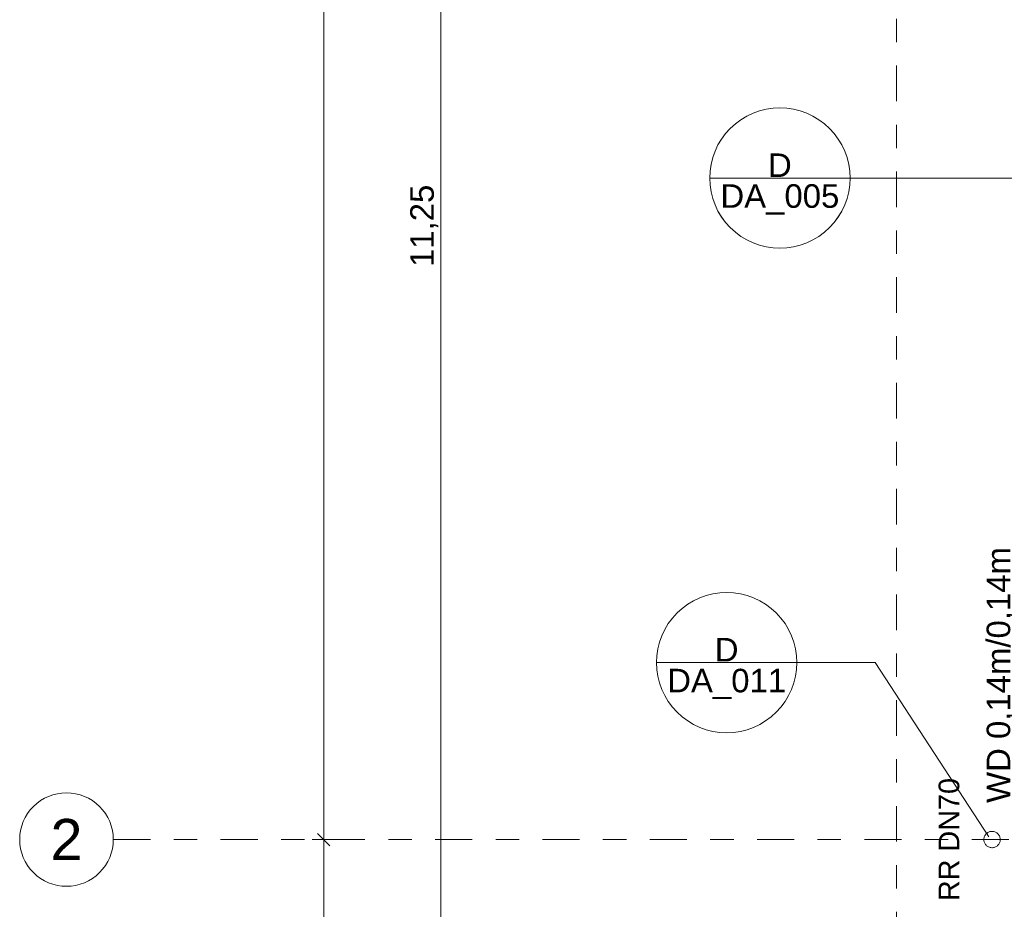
# Model space of a CAD drawing. Header units: metres. Extents: x -180 to 4, y -47 to 4.
# Tile 48 of 256: x -180 to -176, y -9 to -5. Entities that reach past the tile are written whole.
import ezdxf

# ---------------------------------------------------------------- set-up
doc = ezdxf.new("R2010")
doc.units = ezdxf.units.M
doc.header["$LTSCALE"] = 0.05
doc.header["$PDMODE"] = 1
doc.header["$PDSIZE"] = -2
doc.linetypes.add('ISO-10 Strichpunktlinie', pattern=[4.699, 3.048, -0.762, 0.127, -0.762])
doc.linetypes.add('Linienart-53', pattern=[5.291531, 3.175, -1.058062, 0.352704, -0.705764])
doc.layers.get('0').update_dxf_attribs({"lineweight": 25})
for name, color, linetype, lineweight, true_color in [('30 -34 Innenwände- 11 Durchbruch', 4, 'Continuous', 9, 0x00ffff), ('70 -72 Beschriftung- 1 Beschriftung allgemein', 7, 'Continuous', 9, 0xff6633), ('70 -72 Beschriftung- 7 Detailverweise', 7, 'Continuous', 9, 0x00dd00), ('70 -72 Beschriftung- 7 Detailverweise Linie', 7, 'Continuous', 9, 0x00dd00), ('70 -76 Bemaßung- 2 Allgemein', 7, 'Continuous', 5, 0x6666cc), ('CW-Unsichtbar', 7, 'Continuous', 9, 0x599559)]:
    doc.layers.add(name, color=color, linetype=linetype, lineweight=lineweight, true_color=true_color)
for name, color, linetype, lineweight in [('40 -41 Abwasser_Wasser_Gas- 2 Wasser-1', 7, 'Continuous', 15), ('70 -71 Achsen- 1 Gebäudeachsen', 7, 'Linienart-53', 18), ('Keine', 7, 'Continuous', 9)]:
    doc.layers.add(name, color=color, linetype=linetype, lineweight=lineweight)
doc.styles.add('Arial', font='arial.ttf')
doc.dimstyles.new('k+k 1_50', dxfattribs={"dimtxt": 0.075516, "dimasz": 0.05302, "dimexe": 0.05, "dimexo": 0.15, "dimgap": 0.01, "dimtad": 1, "dimdec": 3, "dimtxsty": 'Arial', "dimblk": 'VW_SLASH', "dimblk1": 'VW_SLASH', "dimblk2": 'VW_SLASH', "dimcen": 0, "dimdle": 0.05, "dimadec": 3, "dimazin": 0, "dimtfac": 0.75, "dimtdec": 3, "dimtix": 1, "dimtmove": 0, "dimatfit": 0, "dimldrblk": 'VW_SLASH-1', "dimfxl": 0.125, "dimfxlon": 1, "dimfrac": 2, "dimtolj": 1, "dimarcsym": 0})
doc.dimstyles.new('k+k_klein', dxfattribs={"dimtxt": 0.075516, "dimasz": 0.05302, "dimexe": 0.05, "dimexo": 0.15, "dimgap": 0.005, "dimtad": 1, "dimdec": 3, "dimtxsty": 'Arial', "dimblk": 'VW_SLASH-2', "dimblk1": 'VW_SLASH-2', "dimblk2": 'VW_SLASH-2', "dimcen": 0, "dimdle": 0.025, "dimadec": 3, "dimazin": 0, "dimtfac": 0.75, "dimtdec": 3, "dimtix": 1, "dimtmove": 0, "dimatfit": 0, "dimldrblk": 'VW_FILLEDARROW', "dimfxl": 0.1, "dimfxlon": 1, "dimfrac": 2, "dimtolj": 1, "dimarcsym": 0})

# ---------------------------------------------------------------- blocks, each defined once
blk = doc.blocks.new('Gruppe-48')
at = {"layer": '70 -72 Beschriftung- 1 Beschriftung allgemein', "insert": (-176.1392, -8.697), "char_height": 0.0881, "attachment_point": 2, "rotation": 90, "line_spacing_factor": 0.969685, "style": 'Arial'}
blk.add_mtext('RR DN70', dxfattribs=at)
at = {"color": 255}
blk.add_wipeout([(-175.8935, -8.6667), (-175.8906, -8.6686), (-175.8879, -8.6707), (-175.8855, -8.6731), (-175.8832, -8.6757), (-175.8813, -8.6786), (-175.8796, -8.6816), (-175.8782, -8.6847), (-175.8772, -8.688), (-175.8765, -8.6913), (-175.8761, -8.6948), (-175.876, -8.6982), (-175.8763, -8.7016), (-175.8769, -8.705), (-175.8779, -8.7083), (-175.8791, -8.7115), (-175.8807, -8.7145), (-175.8826, -8.7174), (-175.8847, -8.7201), (-175.8871, -8.7226), (-175.8897, -8.7248), (-175.8925, -8.7268), (-175.8955, -8.7284), (-175.8987, -8.7298), (-175.9019, -8.7308), (-175.9053, -8.7316), (-175.9087, -8.732), (-175.9121, -8.732), (-175.9156, -8.7317), (-175.9189, -8.7311), (-175.9223, -8.7302), (-175.9254, -8.7289), (-175.9285, -8.7274), (-175.9314, -8.7255), (-175.9341, -8.7234), (-175.9365, -8.721), (-175.9388, -8.7183), (-175.9407, -8.7155), (-175.9424, -8.7125), (-175.9438, -8.7094), (-175.9448, -8.7061), (-175.9455, -8.7027), (-175.9459, -8.6993), (-175.946, -8.6959), (-175.9457, -8.6925), (-175.9451, -8.6891), (-175.9441, -8.6858), (-175.9429, -8.6826), (-175.9413, -8.6795), (-175.9394, -8.6767), (-175.9373, -8.674), (-175.9349, -8.6715), (-175.9323, -8.6693), (-175.9295, -8.6673), (-175.9265, -8.6657), (-175.9233, -8.6643), (-175.9201, -8.6632), (-175.9167, -8.6625), (-175.9133, -8.6621), (-175.9099, -8.6621), (-175.9064, -8.6623), (-175.9031, -8.663), (-175.8997, -8.6639), (-175.8966, -8.6652)], dxfattribs=at).dxf.layer = '40 -41 Abwasser_Wasser_Gas- 2 Wasser-1'
at = {"layer": '40 -41 Abwasser_Wasser_Gas- 2 Wasser-1', "flags": 128}
blk.add_lwpolyline([(-175.8935, -8.6667), (-175.8906, -8.6686), (-175.8879, -8.6707), (-175.8855, -8.6731), (-175.8832, -8.6757), (-175.8813, -8.6786), (-175.8796, -8.6816), (-175.8782, -8.6847), (-175.8772, -8.688), (-175.8765, -8.6913), (-175.8761, -8.6948), (-175.876, -8.6982), (-175.8763, -8.7016), (-175.8769, -8.705), (-175.8779, -8.7083), (-175.8791, -8.7115), (-175.8807, -8.7145), (-175.8826, -8.7174), (-175.8847, -8.7201), (-175.8871, -8.7226), (-175.8897, -8.7248), (-175.8925, -8.7268), (-175.8955, -8.7284), (-175.8987, -8.7298), (-175.9019, -8.7308), (-175.9053, -8.7316), (-175.9087, -8.732), (-175.9121, -8.732), (-175.9156, -8.7317), (-175.9189, -8.7311), (-175.9223, -8.7302), (-175.9254, -8.7289), (-175.9285, -8.7274), (-175.9314, -8.7255), (-175.9341, -8.7234), (-175.9365, -8.721), (-175.9388, -8.7183), (-175.9407, -8.7155), (-175.9424, -8.7125), (-175.9438, -8.7094), (-175.9448, -8.7061), (-175.9455, -8.7027), (-175.9459, -8.6993), (-175.946, -8.6959), (-175.9457, -8.6925), (-175.9451, -8.6891), (-175.9441, -8.6858), (-175.9429, -8.6826), (-175.9413, -8.6795), (-175.9394, -8.6767), (-175.9373, -8.674), (-175.9349, -8.6715), (-175.9323, -8.6693), (-175.9295, -8.6673), (-175.9265, -8.6657), (-175.9233, -8.6643), (-175.9201, -8.6632), (-175.9167, -8.6625), (-175.9133, -8.6621), (-175.9099, -8.6621), (-175.9064, -8.6623), (-175.9031, -8.663), (-175.8997, -8.6639), (-175.8966, -8.6652)], close=True, dxfattribs=at)
blk = doc.blocks.new('Gruppe-66')
at = {"layer": '40 -41 Abwasser_Wasser_Gas- 2 Wasser-1', "color": 7}
blk.add_blockref('Gruppe-48', (0, 0), dxfattribs=at)
blk = doc.blocks.new('Gruppe-67')
at = {"layer": '70 -72 Beschriftung- 1 Beschriftung allgemein', "color": 7}
blk.add_blockref('Gruppe-66', (0, 0), dxfattribs=at)
blk = doc.blocks.new('Gruppe-1412')
at = {"layer": '70 -72 Beschriftung- 7 Detailverweise'}
blk.add_line((-0.335, 0), (-0.935, 0), dxfattribs=at)
at = {"layer": '70 -72 Beschriftung- 7 Detailverweise', "flags": 128}
blk.add_lwpolyline([(-0.335, 0), (-0.3364, -0.0294), (-0.3408, -0.0585), (-0.3479, -0.0871), (-0.3578, -0.1148), (-0.3704, -0.1414), (-0.3856, -0.1667), (-0.4031, -0.1903), (-0.4229, -0.2121), (-0.4447, -0.2319), (-0.4683, -0.2494), (-0.4936, -0.2646), (-0.5202, -0.2772), (-0.5479, -0.2871), (-0.5765, -0.2942), (-0.6056, -0.2986), (-0.635, -0.3), (-0.6644, -0.2986), (-0.6935, -0.2942), (-0.7221, -0.2871), (-0.7498, -0.2772), (-0.7764, -0.2646), (-0.8017, -0.2494), (-0.8253, -0.2319), (-0.8471, -0.2121), (-0.8669, -0.1903), (-0.8844, -0.1667), (-0.8996, -0.1414), (-0.9122, -0.1148), (-0.9221, -0.0871), (-0.9292, -0.0585), (-0.9336, -0.0294), (-0.935, 0), (-0.9336, 0.0294), (-0.9292, 0.0585), (-0.9221, 0.0871), (-0.9122, 0.1148), (-0.8996, 0.1414), (-0.8844, 0.1667), (-0.8669, 0.1903), (-0.8471, 0.2121), (-0.8253, 0.2319), (-0.8017, 0.2494), (-0.7764, 0.2646), (-0.7498, 0.2772), (-0.7221, 0.2871), (-0.6935, 0.2942), (-0.6644, 0.2986), (-0.635, 0.3), (-0.6056, 0.2986), (-0.5765, 0.2942), (-0.5479, 0.2871), (-0.5202, 0.2772), (-0.4936, 0.2646), (-0.4683, 0.2494), (-0.4447, 0.2319), (-0.4229, 0.2121), (-0.4031, 0.1903), (-0.3856, 0.1667), (-0.3704, 0.1414), (-0.3578, 0.1148), (-0.3479, 0.0871), (-0.3408, 0.0585), (-0.3364, 0.0294)], close=True, dxfattribs=at)
at = {"layer": '70 -72 Beschriftung- 7 Detailverweise'}
blk.add_point((-0.635, 0), dxfattribs=at)
at = {"layer": '70 -72 Beschriftung- 7 Detailverweise', "line_spacing_factor": 0.96878, "style": 'Arial'}
for s, insert, char_height, attachment_point in [('D', (-0.635, 0.0046), 0.1007, 8), ('DA_005', (-0.635, -0.0267), 0.10069, 2)]:
    blk.add_mtext(s, dxfattribs=dict(at, insert=insert, char_height=char_height, attachment_point=attachment_point))
blk = doc.blocks.new('Referenzmarkierung-105')
at = {"layer": '70 -72 Beschriftung- 7 Detailverweise', "transparency": 33554687}
for q in [(-0.635, 0), (1.4805, 0)]:
    blk.add_line((0, 0), q, dxfattribs=at)
at = {"layer": '70 -72 Beschriftung- 7 Detailverweise', "color": 7, "transparency": 33554687}
blk.add_blockref('Gruppe-1412', (0, 0), dxfattribs=at)
blk = doc.blocks.new('Gruppe-1421')
at = {"layer": '70 -72 Beschriftung- 7 Detailverweise'}
blk.add_line((-0.335, 0), (-0.935, 0), dxfattribs=at)
at = {"layer": '70 -72 Beschriftung- 7 Detailverweise', "flags": 128}
blk.add_lwpolyline([(-0.335, 0), (-0.3364, -0.0294), (-0.3408, -0.0585), (-0.3479, -0.0871), (-0.3578, -0.1148), (-0.3704, -0.1414), (-0.3856, -0.1667), (-0.4031, -0.1903), (-0.4229, -0.2121), (-0.4447, -0.2319), (-0.4683, -0.2494), (-0.4936, -0.2646), (-0.5202, -0.2772), (-0.5479, -0.2871), (-0.5765, -0.2942), (-0.6056, -0.2986), (-0.635, -0.3), (-0.6644, -0.2986), (-0.6935, -0.2942), (-0.7221, -0.2871), (-0.7498, -0.2772), (-0.7764, -0.2646), (-0.8017, -0.2494), (-0.8253, -0.2319), (-0.8471, -0.2121), (-0.8669, -0.1903), (-0.8844, -0.1667), (-0.8996, -0.1414), (-0.9122, -0.1148), (-0.9221, -0.0871), (-0.9292, -0.0585), (-0.9336, -0.0294), (-0.935, 0), (-0.9336, 0.0294), (-0.9292, 0.0585), (-0.9221, 0.0871), (-0.9122, 0.1148), (-0.8996, 0.1414), (-0.8844, 0.1667), (-0.8669, 0.1903), (-0.8471, 0.2121), (-0.8253, 0.2319), (-0.8017, 0.2494), (-0.7764, 0.2646), (-0.7498, 0.2772), (-0.7221, 0.2871), (-0.6935, 0.2942), (-0.6644, 0.2986), (-0.635, 0.3), (-0.6056, 0.2986), (-0.5765, 0.2942), (-0.5479, 0.2871), (-0.5202, 0.2772), (-0.4936, 0.2646), (-0.4683, 0.2494), (-0.4447, 0.2319), (-0.4229, 0.2121), (-0.4031, 0.1903), (-0.3856, 0.1667), (-0.3704, 0.1414), (-0.3578, 0.1148), (-0.3479, 0.0871), (-0.3408, 0.0585), (-0.3364, 0.0294)], close=True, dxfattribs=at)
at = {"layer": '70 -72 Beschriftung- 7 Detailverweise'}
blk.add_point((-0.635, 0), dxfattribs=at)
at = {"layer": '70 -72 Beschriftung- 7 Detailverweise', "line_spacing_factor": 0.96878, "style": 'Arial'}
for s, insert, char_height, attachment_point in [('D', (-0.635, 0.0046), 0.1007, 8), ('DA_011', (-0.635, -0.0267), 0.10069, 2)]:
    blk.add_mtext(s, dxfattribs=dict(at, insert=insert, char_height=char_height, attachment_point=attachment_point))
blk = doc.blocks.new('Referenzmarkierung-114')
at = {"layer": '70 -72 Beschriftung- 7 Detailverweise', "transparency": 33554687}
for q in [(-0.635, 0), (0.4863, -0.7448)]:
    blk.add_line((0, 0), q, dxfattribs=at)
at = {"layer": '70 -72 Beschriftung- 7 Detailverweise', "color": 7, "transparency": 33554687}
blk.add_blockref('Gruppe-1421', (0, 0), dxfattribs=at)
blk = doc.blocks.new('Gruppe-1433')
at = {"layer": '70 -72 Beschriftung- 7 Detailverweise'}
blk.add_line((-176.7455, -7.94), (-177.3455, -7.94), dxfattribs=at)
at = {"layer": '70 -72 Beschriftung- 7 Detailverweise', "transparency": 33554687}
for q in [(-177.0455, -7.94), (-175.9242, -8.6848)]:
    blk.add_line((-176.4105, -7.94), q, dxfattribs=at)
at = {"layer": '70 -72 Beschriftung- 7 Detailverweise', "flags": 128}
blk.add_lwpolyline([(-176.7455, -7.94), (-176.747, -7.9694), (-176.7513, -7.9985), (-176.7585, -8.0271), (-176.7684, -8.0548), (-176.781, -8.0814), (-176.7961, -8.1067), (-176.8136, -8.1303), (-176.8334, -8.1521), (-176.8552, -8.1719), (-176.8789, -8.1894), (-176.9041, -8.2046), (-176.9307, -8.2172), (-176.9585, -8.2271), (-176.987, -8.2342), (-177.0161, -8.2386), (-177.0455, -8.24), (-177.0749, -8.2386), (-177.1041, -8.2342), (-177.1326, -8.2271), (-177.1603, -8.2172), (-177.187, -8.2046), (-177.2122, -8.1894), (-177.2359, -8.1719), (-177.2577, -8.1521), (-177.2774, -8.1303), (-177.295, -8.1067), (-177.3101, -8.0814), (-177.3227, -8.0548), (-177.3326, -8.0271), (-177.3398, -7.9985), (-177.3441, -7.9694), (-177.3455, -7.94), (-177.3441, -7.9106), (-177.3398, -7.8815), (-177.3326, -7.8529), (-177.3227, -7.8252), (-177.3101, -7.7986), (-177.295, -7.7733), (-177.2774, -7.7497), (-177.2577, -7.7279), (-177.2359, -7.7081), (-177.2122, -7.6906), (-177.187, -7.6754), (-177.1603, -7.6628), (-177.1326, -7.6529), (-177.1041, -7.6458), (-177.0749, -7.6414), (-177.0455, -7.64), (-177.0161, -7.6414), (-176.987, -7.6458), (-176.9585, -7.6529), (-176.9307, -7.6628), (-176.9041, -7.6754), (-176.8789, -7.6906), (-176.8552, -7.7081), (-176.8334, -7.7279), (-176.8136, -7.7497), (-176.7961, -7.7733), (-176.781, -7.7986), (-176.7684, -7.8252), (-176.7585, -7.8529), (-176.7513, -7.8815), (-176.747, -7.9106)], close=True, dxfattribs=at)
at = {"layer": '70 -72 Beschriftung- 7 Detailverweise'}
blk.add_point((-177.0455, -7.94), dxfattribs=at)
for name, p in [('Referenzmarkierung-105', (-176.183, -5.8675)), ('Referenzmarkierung-114', (-176.4105, -7.94))]:
    blk.add_blockref(name, p, dxfattribs=at)
at = {"layer": '70 -72 Beschriftung- 7 Detailverweise', "line_spacing_factor": 0.96878, "style": 'Arial'}
for s, insert, char_height, attachment_point in [('D', (-177.0455, -7.9354), 0.1007, 8), ('DA_011', (-177.0455, -7.9667), 0.10069, 2)]:
    blk.add_mtext(s, dxfattribs=dict(at, insert=insert, char_height=char_height, attachment_point=attachment_point))
blk = doc.blocks.new('Gruppe-1635')
at = {"layer": '30 -34 Innenwände- 11 Durchbruch', "flags": 128}
blk.add_lwpolyline([(-175.777, -8.7645), (-175.777, -8.6295), (-175.647, -8.7645), (-175.647, -8.6295)], close=True, dxfattribs=at)
blk = doc.blocks.new('Gruppe-1636')
at = {"layer": '30 -34 Innenwände- 11 Durchbruch', "linetype": 'Continuous', "lineweight": 0}
blk.add_hatch(color=4, dxfattribs=at).paths.add_polyline_path([(-175.647, -8.7645), (-175.777, -8.7645), (-175.647, -8.6295), (-175.777, -8.6295)])
at = {"layer": '30 -34 Innenwände- 11 Durchbruch', "flags": 128}
blk.add_lwpolyline([(-175.647, -8.7645), (-175.777, -8.7645), (-175.647, -8.6295), (-175.777, -8.6295)], close=True, dxfattribs=at)
blk = doc.blocks.new('Gruppe-1637')
at = {"layer": '30 -34 Innenwände- 11 Durchbruch', "insert": (-175.6516, -8.5404), "char_height": 0.100689, "attachment_point": 7, "rotation": 90, "line_spacing_factor": 0.970891, "style": 'Arial'}
blk.add_mtext('WD 0,14m/0,14m\\PUK= 0,02m ü.OKRB', dxfattribs=at)
blk = doc.blocks.new('Gruppe-1638')
at = {"layer": '30 -34 Innenwände- 11 Durchbruch', "color": 7, "transparency": 33554687}
blk.add_blockref('Gruppe-1637', (0, 0), dxfattribs=at)
at = {"layer": '30 -34 Innenwände- 11 Durchbruch'}
for name in ['Gruppe-1635', 'Gruppe-1636']:
    blk.add_blockref(name, (0, 0), dxfattribs=at)
blk = doc.blocks.new('Gruppe-1639')
at = {"layer": 'CW-Unsichtbar', "linetype": 'Continuous', "lineweight": 5, "transparency": 33554687}
for p in [(-175.712, -8.6295), (-175.712, -8.7645)]:
    blk.add_point(p, dxfattribs=at)
at = {"layer": '30 -34 Innenwände- 11 Durchbruch', "color": 7, "transparency": 33554687}
blk.add_blockref('Gruppe-1638', (0, 0), dxfattribs=at)
at = {"layer": '30 -34 Innenwände- 11 Durchbruch', "color": 0, "flags": 1}
for tag in ['prm0_value', 'prm1_value', 'prm2_value', 'prm3_value', 'prm4_value', 'prm5_value', 'prm6_value', 'prm7_value', 'IFC_UUID', 'instanceID', 'prm0_name', 'prm0_type', 'prm1_name', 'prm1_type', 'prm2_name', 'prm2_type', 'prm3_name', 'prm3_type', 'prm4_name', 'prm4_type', 'prm5_name', 'prm5_type', 'prm6_name', 'prm6_type', 'prm7_name', 'prm7_type']:
    blk.add_attdef(tag, (-175.9716, -8.7645), '', height=0.00018, dxfattribs=at)
blk = doc.blocks.new('_Dach_2D (2D)')
at = {"layer": '70 -72 Beschriftung- 1 Beschriftung allgemein', "color": 7}
blk.add_blockref('Gruppe-67', (0, 0), dxfattribs=at)
blk.add_blockref('Gruppe-1433', (0, 0), dxfattribs=at)
at = {"layer": '30 -34 Innenwände- 11 Durchbruch'}
blk.add_blockref('Gruppe-1639', (0, 0), dxfattribs=at)
blk = doc.blocks.new('VW_SLASH-2')
at = {"color": 0, "linetype": 'ByBlock', "lineweight": -2, "transparency": 16777216}
blk.add_line((0.472, 0), (-1, 0), dxfattribs=at)
at = {"color": 0, "lineweight": 5, "transparency": 16777216, "flags": 128}
blk.add_lwpolyline([(0.5, 0.5), (-0.5, -0.5)], dxfattribs=at)
blk = doc.blocks.new('*D2179')
at = {"layer": '70 -76 Bemaßung- 2 Allgemein', "color": 0, "lineweight": -2}
for p, q in [((-178.668, -0.447), (-178.818, -0.447)), ((-178.768, -8.644), (-178.768, -0.5001)), ((-178.668, -8.697), (-178.818, -8.697))]:
    blk.add_line(p, q, dxfattribs=at)
at = {"layer": 'Defpoints', "color": 0}
for p in [(-178.768, -0.447), (-178.268, -0.447), (-178.268, -8.697)]:
    blk.add_point(p, dxfattribs=at)
at = {"layer": '70 -76 Bemaßung- 2 Allgemein', "color": 0, "lineweight": -2, "xscale": 0.05302001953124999, "yscale": 0.05302001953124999, "zscale": 0.05302001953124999}
for p, rotation in [((-178.768, -0.447), 90), ((-178.768, -8.697), 270)]:
    blk.add_blockref('VW_SLASH-2', p, dxfattribs=dict(at, rotation=rotation))
at = {"layer": '70 -76 Bemaßung- 2 Allgemein', "color": 0, "insert": (-178.8335, -4.572), "char_height": 0.10069, "attachment_point": 5, "rotation": 90, "style": 'Arial'}
blk.add_mtext('\\A1;8,25', dxfattribs=at)
blk = doc.blocks.new('VW_FILLEDARROW')
at = {"linetype": 'Continuous', "lineweight": 0, "transparency": 16777216}
blk.add_hatch(color=0, dxfattribs=at).paths.add_polyline_path([(-2.829, 0.758), (0, 0), (-2.829, -0.758)])
at = {"color": 0, "lineweight": 5, "transparency": 16777216, "flags": 128}
blk.add_lwpolyline([(-2.829, 0.758), (0, 0), (-2.829, -0.758)], close=True, dxfattribs=at)
blk = doc.blocks.new('*D2180')
at = {"layer": '70 -76 Bemaßung- 2 Allgemein', "color": 0, "lineweight": -2}
for p, q in [((-178.668, -8.697), (-178.818, -8.697)), ((-178.768, -11.644), (-178.768, -8.7501)), ((-178.668, -11.697), (-178.818, -11.697))]:
    blk.add_line(p, q, dxfattribs=at)
at = {"layer": 'Defpoints', "color": 0}
for p in [(-178.768, -8.697), (-178.268, -8.697), (-178.268, -11.697)]:
    blk.add_point(p, dxfattribs=at)
at = {"layer": '70 -76 Bemaßung- 2 Allgemein', "color": 0, "lineweight": -2, "xscale": 0.05302001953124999, "yscale": 0.05302001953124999, "zscale": 0.05302001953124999}
for p, rotation in [((-178.768, -8.697), 90), ((-178.768, -11.697), 270)]:
    blk.add_blockref('VW_SLASH-2', p, dxfattribs=dict(at, rotation=rotation))
at = {"layer": '70 -76 Bemaßung- 2 Allgemein', "color": 0, "insert": (-178.8335, -10.197), "char_height": 0.10069, "attachment_point": 5, "rotation": 90, "style": 'Arial'}
blk.add_mtext('\\A1;3,00', dxfattribs=at)
blk = doc.blocks.new('VW_SLASH')
at = {"color": 0, "linetype": 'ByBlock', "lineweight": -2, "transparency": 16777216}
blk.add_line((0.943, 0), (-1, 0), dxfattribs=at)
at = {"color": 0, "lineweight": 20, "transparency": 16777216, "flags": 128}
blk.add_lwpolyline([(0.5, 0.5), (-0.5, -0.5)], dxfattribs=at)
blk = doc.blocks.new('*D2253')
at = {"layer": '70 -76 Bemaßung- 2 Allgemein', "color": 0, "lineweight": -2}
for p, q in [((-178.143, -0.447), (-178.318, -0.447)), ((-178.268, -11.644), (-178.268, -0.5001)), ((-178.143, -11.697), (-178.318, -11.697))]:
    blk.add_line(p, q, dxfattribs=at)
at = {"layer": 'Defpoints', "color": 0}
for p in [(-178.268, -0.447), (-175.421, -0.447), (-176.5953, -11.697)]:
    blk.add_point(p, dxfattribs=at)
at = {"layer": '70 -76 Bemaßung- 2 Allgemein', "color": 0, "lineweight": -2, "xscale": 0.05302001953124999, "yscale": 0.05302001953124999, "zscale": 0.05302001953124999}
for p, rotation in [((-178.268, -0.447), 90), ((-178.268, -11.697), 270)]:
    blk.add_blockref('VW_SLASH', p, dxfattribs=dict(at, rotation=rotation))
at = {"layer": '70 -76 Bemaßung- 2 Allgemein', "color": 0, "insert": (-178.3385, -6.072), "char_height": 0.10069, "attachment_point": 5, "rotation": 90, "style": 'Arial'}
blk.add_mtext('\\A1;11,25', dxfattribs=at)
blk = doc.blocks.new('VW_SLASH-1')
at = {"color": 0, "linetype": 'ByBlock', "lineweight": -2, "transparency": 16777216}
blk.add_line((0.943, 0), (-1, 0), dxfattribs=at)
at = {"color": 0, "lineweight": 5, "transparency": 16777216, "flags": 128}
blk.add_lwpolyline([(0.5, 0.5), (-0.5, -0.5)], dxfattribs=at)
blk = doc.blocks.new('Gruppe-1939')
at = {"layer": '70 -72 Beschriftung- 7 Detailverweise'}
blk.add_line((-176.518, -5.8675), (-177.118, -5.8675), dxfattribs=at)
at = {"layer": '70 -72 Beschriftung- 7 Detailverweise', "flags": 128}
blk.add_lwpolyline([(-176.518, -5.8675), (-176.5194, -5.8969), (-176.5238, -5.926), (-176.5309, -5.9545), (-176.5408, -5.9823), (-176.5534, -6.0089), (-176.5686, -6.0341), (-176.5861, -6.0578), (-176.6059, -6.0796), (-176.6277, -6.0994), (-176.6513, -6.1169), (-176.6766, -6.132), (-176.7032, -6.1446), (-176.7309, -6.1545), (-176.7595, -6.1617), (-176.7886, -6.166), (-176.818, -6.1675), (-176.8474, -6.166), (-176.8765, -6.1617), (-176.9051, -6.1545), (-176.9328, -6.1446), (-176.9594, -6.132), (-176.9847, -6.1169), (-177.0083, -6.0994), (-177.0301, -6.0796), (-177.0499, -6.0578), (-177.0674, -6.0341), (-177.0826, -6.0089), (-177.0952, -5.9823), (-177.1051, -5.9545), (-177.1122, -5.926), (-177.1166, -5.8969), (-177.118, -5.8675), (-177.1166, -5.8381), (-177.1122, -5.8089), (-177.1051, -5.7804), (-177.0952, -5.7527), (-177.0826, -5.726), (-177.0674, -5.7008), (-177.0499, -5.6771), (-177.0301, -5.6553), (-177.0083, -5.6356), (-176.9847, -5.618), (-176.9594, -5.6029), (-176.9328, -5.5903), (-176.9051, -5.5804), (-176.8765, -5.5732), (-176.8474, -5.5689), (-176.818, -5.5675), (-176.7886, -5.5689), (-176.7595, -5.5732), (-176.7309, -5.5804), (-176.7032, -5.5903), (-176.6766, -5.6029), (-176.6513, -5.618), (-176.6277, -5.6356), (-176.6059, -5.6553), (-176.5861, -5.6771), (-176.5686, -5.7008), (-176.5534, -5.726), (-176.5408, -5.7527), (-176.5309, -5.7804), (-176.5238, -5.8089), (-176.5194, -5.8381)], close=True, dxfattribs=at)
at = {"layer": '70 -72 Beschriftung- 7 Detailverweise'}
blk.add_point((-176.818, -5.8675), dxfattribs=at)
at = {"layer": '70 -72 Beschriftung- 7 Detailverweise', "line_spacing_factor": 0.96878, "style": 'Arial'}
for s, insert, char_height, attachment_point in [('D', (-176.818, -5.8629), 0.1007, 8), ('DA_005', (-176.818, -5.8941), 0.10069, 2)]:
    blk.add_mtext(s, dxfattribs=dict(at, insert=insert, char_height=char_height, attachment_point=attachment_point))
blk = doc.blocks.new('Gruppe-1940')
at = {"layer": '70 -72 Beschriftung- 7 Detailverweise', "transparency": 33554687}
for q in [(-176.818, -5.8675), (-174.7025, -5.8675)]:
    blk.add_line((-176.183, -5.8675), q, dxfattribs=at)
at = {"layer": '70 -72 Beschriftung- 7 Detailverweise', "color": 7, "transparency": 33554687}
blk.add_blockref('Gruppe-1939', (0, 0), dxfattribs=at)
blk = doc.blocks.new('_Achsen (3D)')
at = {"layer": '70 -71 Achsen- 1 Gebäudeachsen', "transparency": 33554687}
blk.add_line((-179.668, -8.697), (3.826, -8.697), dxfattribs=at)
at = {"color": 255, "transparency": 33554687}
blk.add_wipeout([(-179.668, -8.697), (-179.669, -8.7166), (-179.6718, -8.7361), (-179.6766, -8.7551), (-179.6832, -8.7736), (-179.6916, -8.7913), (-179.7017, -8.8082), (-179.7134, -8.8239), (-179.7266, -8.8385), (-179.7411, -8.8516), (-179.7569, -8.8633), (-179.7737, -8.8734), (-179.7915, -8.8818), (-179.8099, -8.8884), (-179.829, -8.8932), (-179.8484, -8.8961), (-179.868, -8.897), (-179.8876, -8.8961), (-179.907, -8.8932), (-179.9261, -8.8884), (-179.9445, -8.8818), (-179.9623, -8.8734), (-179.9791, -8.8633), (-179.9949, -8.8516), (-180.0094, -8.8385), (-180.0226, -8.8239), (-180.0343, -8.8082), (-180.0444, -8.7913), (-180.0528, -8.7736), (-180.0594, -8.7551), (-180.0642, -8.7361), (-180.067, -8.7166), (-180.068, -8.697), (-180.067, -8.6774), (-180.0642, -8.658), (-180.0594, -8.639), (-180.0528, -8.6205), (-180.0444, -8.6028), (-180.0343, -8.5859), (-180.0226, -8.5702), (-180.0094, -8.5556), (-179.9949, -8.5424), (-179.9791, -8.5307), (-179.9623, -8.5207), (-179.9445, -8.5123), (-179.9261, -8.5057), (-179.907, -8.5009), (-179.8876, -8.498), (-179.868, -8.497), (-179.8484, -8.498), (-179.829, -8.5009), (-179.8099, -8.5057), (-179.7915, -8.5123), (-179.7737, -8.5207), (-179.7569, -8.5307), (-179.7411, -8.5424), (-179.7266, -8.5556), (-179.7134, -8.5702), (-179.7017, -8.5859), (-179.6916, -8.6028), (-179.6832, -8.6205), (-179.6766, -8.639), (-179.6718, -8.658), (-179.669, -8.6774)], dxfattribs=at).dxf.layer = 'Keine'
at = {"layer": 'Keine', "transparency": 33554687, "flags": 128}
blk.add_lwpolyline([(-179.668, -8.697), (-179.669, -8.7166), (-179.6718, -8.7361), (-179.6766, -8.7551), (-179.6832, -8.7736), (-179.6916, -8.7913), (-179.7017, -8.8082), (-179.7134, -8.8239), (-179.7266, -8.8385), (-179.7411, -8.8516), (-179.7569, -8.8633), (-179.7737, -8.8734), (-179.7915, -8.8818), (-179.8099, -8.8884), (-179.829, -8.8932), (-179.8484, -8.8961), (-179.868, -8.897), (-179.8876, -8.8961), (-179.907, -8.8932), (-179.9261, -8.8884), (-179.9445, -8.8818), (-179.9623, -8.8734), (-179.9791, -8.8633), (-179.9949, -8.8516), (-180.0094, -8.8385), (-180.0226, -8.8239), (-180.0343, -8.8082), (-180.0444, -8.7913), (-180.0528, -8.7736), (-180.0594, -8.7551), (-180.0642, -8.7361), (-180.067, -8.7166), (-180.068, -8.697), (-180.067, -8.6774), (-180.0642, -8.658), (-180.0594, -8.639), (-180.0528, -8.6205), (-180.0444, -8.6028), (-180.0343, -8.5859), (-180.0226, -8.5702), (-180.0094, -8.5556), (-179.9949, -8.5424), (-179.9791, -8.5307), (-179.9623, -8.5207), (-179.9445, -8.5123), (-179.9261, -8.5057), (-179.907, -8.5009), (-179.8876, -8.498), (-179.868, -8.497), (-179.8484, -8.498), (-179.829, -8.5009), (-179.8099, -8.5057), (-179.7915, -8.5123), (-179.7737, -8.5207), (-179.7569, -8.5307), (-179.7411, -8.5424), (-179.7266, -8.5556), (-179.7134, -8.5702), (-179.7017, -8.5859), (-179.6916, -8.6028), (-179.6832, -8.6205), (-179.6766, -8.639), (-179.6718, -8.658), (-179.669, -8.6774)], close=True, dxfattribs=at)
at = {"layer": 'Keine', "transparency": 33554687, "insert": (-179.868, -8.697), "char_height": 0.1762, "attachment_point": 5, "line_spacing_factor": 0.970891, "style": 'Arial'}
blk.add_mtext('2', dxfattribs=at)
blk = doc.blocks.new('Gruppe-1908')
at = {"layer": '70 -76 Bemaßung- 2 Allgemein'}
for base, p1, p2, text, picture, middle in [((-178.76799996, -0.44704198), (-178.26799996, -8.69704198), (-178.26799996, -0.44704198), '8,25', '*D2179', (-178.8334635, -4.57204198)), ((-178.76799996, -8.69704198), (-178.26799996, -11.69704198), (-178.26799996, -8.69704198), '3,00', '*D2180', (-178.8334635, -10.19704198))]:
    dim = blk.add_linear_dim(base=base, p1=p1, p2=p2, angle=270, text=text, dimstyle='k+k_klein', override={"dimtxt": 0.100689, "dimgap": 0.005, "dimdec": 8, "dimpost": '<>', "dimtxsty": 'Arial', "dimtmove": 2}, dxfattribs=at)
    dim.commit()
    dim.dimension.update_dxf_attribs({"geometry": picture, "text_midpoint": middle})
blk = doc.blocks.new('Gruppe-1913')
at = {"layer": '70 -76 Bemaßung- 2 Allgemein'}
dim = blk.add_linear_dim(base=(-178.26799996, -0.44704198), p1=(-176.59530563, -11.69704198), p2=(-175.42099996, -0.44704198), angle=270, text='11,25', dimstyle='k+k 1_50', override={"dimtxt": 0.100689, "dimgap": 0.01, "dimdec": 8, "dimpost": '<>', "dimtxsty": 'Arial', "dimtmove": 2}, dxfattribs=at)
dim.commit()
dim.dimension.update_dxf_attribs({"geometry": '*D2253', "text_midpoint": (-178.3384635, -6.07204198)})
blk = doc.blocks.new('_Dach_2D Bemaßung_ Beschriftung (2D)')
at = {"layer": '70 -72 Beschriftung- 7 Detailverweise Linie', "linetype": 'ISO-10 Strichpunktlinie', "flags": 128}
blk.add_lwpolyline([(-176.32, 0.3208767), (-99.01, 0.3208767), (-99.01, -12.16), (-176.32, -12.16)], close=True, dxfattribs=at)
at = {"layer": '70 -72 Beschriftung- 7 Detailverweise'}
blk.add_blockref('Gruppe-1940', (0, 0), dxfattribs=at)
at = {"layer": '70 -76 Bemaßung- 2 Allgemein'}
for name in ['Gruppe-1913', 'Gruppe-1908']:
    blk.add_blockref(name, (0, 0), dxfattribs=at)

msp = doc.modelspace()

# ---------------------------------------------------------------- block references
at = {"layer": 'Keine', "color": 1}
msp.add_blockref('_Dach_2D (2D)', (0, 0), dxfattribs=at)

# ---------------------------------------------------------------- next in the draw order: block references
msp.add_blockref('_Dach_2D Bemaßung_ Beschriftung (2D)', (0, 0), dxfattribs=at)

# ---------------------------------------------------------------- next in the draw order: block references
msp.add_blockref('_Achsen (3D)', (0, 0), dxfattribs=at)

doc.saveas('drawing.dxf')
